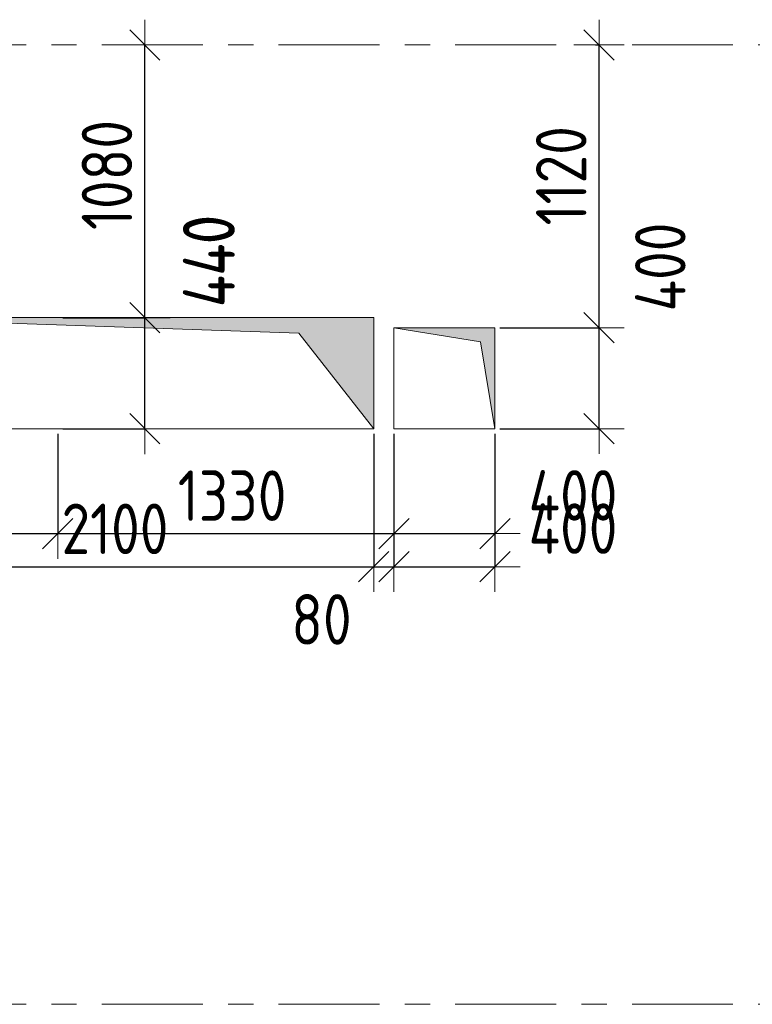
# Model space of a CAD drawing. Header units: metres. Extents: x -38 to 89, y -15 to 21.
# Tile 69 of 129: x 46.74 to 49.65, y 9 to 12.9. Entities that reach past the tile are written whole.
import ezdxf

# ---------------------------------------------------------------- set-up
doc = ezdxf.new("R2010")
doc.units = ezdxf.units.M
doc.header["$PDMODE"] = 65
doc.linetypes.add('______11', pattern=[0.5, 0.4, -0.05, 0, -0.05])
doc.linetypes.add('______5', pattern=[1.1, 0.8, -0.1, 0.1, -0.1])
for name, color, linetype, lineweight in [('XR$2$Осевая линия (1)', 7, '______5', 13), ('XR$3$Перекрытие (1)', 7, 'Continuous', 35), ('XR$4$Размерная линия (1)', 7, 'Continuous', 13), ('XR$5$Размерная линия (1)', 7, 'Continuous', 13)]:
    doc.layers.add(name, color=color, linetype=linetype, lineweight=lineweight)
doc.layers.add('XR$3$Макрос проема_ отверстия', color=7, linetype='Continuous', lineweight=13, true_color=0x2d2d2d)
doc.styles.add('ISOCPEUR', font='txt')
doc.dimstyles.new('DIMSTYLE_3', dxfattribs={"dimtxt": 0.2, "dimasz": 0.2, "dimexe": 0, "dimexo": 0, "dimgap": 0.1, "dimtad": 2, "dimdec": 0, "dimlfac": 1000, "dimrnd": 5, "dimzin": 12, "dimdsep": 46, "dimtxsty": 'ISOCPEUR', "dimblk1": 'ALL_ML_STRICH', "dimblk2": 'ALL_ML_STRICH', "dimsah": 1, "dimcen": 0, "dimclrd": 7, "dimclre": 256, "dimclrt": 7, "dimadec": 0, "dimazin": 0, "dimtfac": 1, "dimtdec": 0, "dimtix": 1, "dimtmove": 2, "dimatfit": 3, "dimfxl": 0, "dimtzin": 0, "dimlwd": 0, "dimlwe": -3, "dimarcsym": 0})
doc.dimstyles.new('DIMSTYLE_6', dxfattribs={"dimtxt": 0.2, "dimasz": 0.2, "dimexe": 0, "dimexo": 0, "dimgap": 0.1, "dimtad": 2, "dimdec": 0, "dimlfac": 1000, "dimrnd": 5, "dimzin": 12, "dimdsep": 46, "dimtxsty": 'ISOCPEUR', "dimblk1": 'ALL_ML_STRICH', "dimblk2": 'ALL_ML_STRICH', "dimsah": 1, "dimcen": 0, "dimclrd": 7, "dimclre": 256, "dimclrt": 7, "dimadec": 0, "dimazin": 0, "dimtfac": 1, "dimtdec": 0, "dimtix": 1, "dimtmove": 2, "dimatfit": 3, "dimfxl": 0, "dimtvp": 1.2, "dimtzin": 0, "dimlwd": 0, "dimlwe": -3, "dimarcsym": 0})
doc.dimstyles.new('DIMSTYLE_7', dxfattribs={"dimtxt": 0.2, "dimasz": 0.2, "dimexe": 0, "dimexo": 0, "dimgap": 0.1, "dimtad": 0, "dimdec": 0, "dimlfac": 1000, "dimrnd": 5, "dimzin": 12, "dimdsep": 46, "dimtxsty": 'ISOCPEUR', "dimblk1": 'ALL_ML_STRICH', "dimblk2": 'ALL_ML_STRICH', "dimsah": 1, "dimcen": 0, "dimclrd": 7, "dimclre": 256, "dimclrt": 7, "dimadec": 0, "dimazin": 0, "dimtfac": 1, "dimtdec": 0, "dimtix": 1, "dimtmove": 2, "dimatfit": 3, "dimfxl": 0, "dimtvp": 1.2, "dimtzin": 0, "dimlwd": 0, "dimlwe": -3, "dimarcsym": 0})

# ---------------------------------------------------------------- blocks, each defined once
blk = doc.blocks.new('Отображение проема', base_point=(-1.1579, -49.3094))
at = {"layer": 'XR$3$Макрос проема_ отверстия', "true_color": 0x000000, "transparency": 33554687}
blk.add_hatch(color=18, dxfattribs=at).paths.add_polyline_path([(-1.1579, -50.1094), (-1.0448, -49.4225), (-0.3579, -49.3094), (-1.1579, -49.3094)])
at = {"layer": 'XR$3$Макрос проема_ отверстия', "transparency": 33554687}
for p, q in [((-1.1579, -50.1094), (-1.1579, -49.3094)), ((-1.1579, -49.3094), (-0.3579, -49.3094)), ((-1.0448, -49.4225), (-0.3579, -49.3094)), ((-1.1579, -50.1094), (-1.0448, -49.4225))]:
    blk.add_line(p, q, dxfattribs=at)
blk = doc.blocks.new('ALL_ML_STRICH')
at = {"color": 0, "linetype": 'ByBlock', "lineweight": -2}
for p, q in [((0, -0.5), (0, 0.5)), ((-0.3, -0.3), (0.3, 0.3)), ((-1, 0), (0.5, 0))]:
    blk.add_line(p, q, dxfattribs=at)
blk = doc.blocks.new('*D59')
at = {"layer": 'DEFPOINTS', "color": 7, "linetype": 'Continuous', "lineweight": 13, "transparency": 33554687}
for p in [(48.6269, 11.68), (48.6269, 11.2799), (49.0395, 11.2799)]:
    blk.add_point(p, dxfattribs=at)
at = {"layer": 'XR$4$Размерная линия (1)', "color": 9, "linetype": 'Continuous', "lineweight": -2, "true_color": 0xc7c7c7, "transparency": 33554687}
for p, q in [((48.6469, 11.68), (49.0395, 11.68)), ((48.6469, 11.2799), (49.0395, 11.2799))]:
    blk.add_line(p, q, dxfattribs=at)
at = {"layer": 'XR$4$Размерная линия (1)', "color": 7, "linetype": 'Continuous', "lineweight": -2, "transparency": 33554687}
blk.add_line((49.0395, 11.2799), (49.0395, 11.68), dxfattribs=at)
at = {"layer": 'XR$4$Размерная линия (1)', "color": 7, "linetype": 'Continuous', "lineweight": 13, "transparency": 33554687, "xscale": 0.2, "yscale": 0.2, "zscale": 0.2}
for p, rotation in [((49.0395, 11.68), 90), ((49.0395, 11.2799), 270)]:
    blk.add_blockref('ALL_ML_STRICH', p, dxfattribs=dict(at, rotation=rotation))
at = {"layer": 'XR$4$Размерная линия (1)', "color": 7, "linetype": 'Continuous', "lineweight": 13, "transparency": 33554687, "insert": (49.2821, 11.9204), "char_height": 0.2, "width": 0.5, "attachment_point": 5, "rotation": 90, "style": 'ISOCPEUR'}
blk.add_mtext('\\W0.83;\\A1;{400}', dxfattribs=at)
blk = doc.blocks.new('*D60')
at = {"layer": 'DEFPOINTS', "color": 7, "linetype": 'Continuous', "lineweight": 13, "transparency": 33554687}
for p in [(49.0055, 12.8), (48.6269, 11.68), (49.0395, 11.68)]:
    blk.add_point(p, dxfattribs=at)
at = {"layer": 'XR$4$Размерная линия (1)', "color": 9, "linetype": 'Continuous', "lineweight": -2, "true_color": 0xc7c7c7, "transparency": 33554687}
for p, q in [((49.0255, 12.8), (49.0395, 12.8)), ((48.6469, 11.68), (49.0395, 11.68))]:
    blk.add_line(p, q, dxfattribs=at)
at = {"layer": 'XR$4$Размерная линия (1)', "color": 7, "linetype": 'Continuous', "lineweight": -2, "transparency": 33554687}
blk.add_line((49.0395, 11.68), (49.0395, 12.8), dxfattribs=at)
at = {"layer": 'XR$4$Размерная линия (1)', "color": 7, "linetype": 'Continuous', "lineweight": 13, "transparency": 33554687, "xscale": 0.2, "yscale": 0.2, "zscale": 0.2}
for p, rotation in [((49.0395, 12.8), 90), ((49.0395, 11.68), 270)]:
    blk.add_blockref('ALL_ML_STRICH', p, dxfattribs=dict(at, rotation=rotation))
at = {"layer": 'XR$4$Размерная линия (1)', "color": 7, "linetype": 'Continuous', "lineweight": 13, "transparency": 33554687, "insert": (48.8895, 12.2817), "char_height": 0.2, "width": 0.666667, "attachment_point": 5, "rotation": 90, "style": 'ISOCPEUR'}
blk.add_mtext('\\W0.83;\\A1;{1120}', dxfattribs=at)
blk = doc.blocks.new('*D333')
at = {"layer": 'DEFPOINTS', "color": 7, "linetype": 'Continuous', "lineweight": 13, "transparency": 33554687}
for p in [(46.8951, 11.7195), (46.8951, 11.2795), (47.2402, 11.2795)]:
    blk.add_point(p, dxfattribs=at)
at = {"layer": 'XR$4$Размерная линия (1)', "color": 9, "linetype": 'Continuous', "lineweight": -2, "true_color": 0xc7c7c7, "transparency": 33554687}
for p, q in [((46.9151, 11.7195), (47.2402, 11.7195)), ((46.9151, 11.2795), (47.2402, 11.2795))]:
    blk.add_line(p, q, dxfattribs=at)
at = {"layer": 'XR$4$Размерная линия (1)', "color": 7, "linetype": 'Continuous', "lineweight": -2, "transparency": 33554687}
blk.add_line((47.2402, 11.2795), (47.2402, 11.7195), dxfattribs=at)
at = {"layer": 'XR$4$Размерная линия (1)', "color": 7, "linetype": 'Continuous', "lineweight": 13, "transparency": 33554687, "xscale": 0.2, "yscale": 0.2, "zscale": 0.2}
for p, rotation in [((47.2402, 11.7195), 90), ((47.2402, 11.2795), 270)]:
    blk.add_blockref('ALL_ML_STRICH', p, dxfattribs=dict(at, rotation=rotation))
at = {"layer": 'XR$4$Размерная линия (1)', "color": 7, "linetype": 'Continuous', "lineweight": 13, "transparency": 33554687, "insert": (47.4912, 11.9455), "char_height": 0.2, "width": 0.5, "attachment_point": 5, "rotation": 90, "style": 'ISOCPEUR'}
blk.add_mtext('\\W0.83;\\A1;{440}', dxfattribs=at)
blk = doc.blocks.new('*D334')
at = {"layer": 'DEFPOINTS', "color": 7, "linetype": 'Continuous', "lineweight": 13, "transparency": 33554687}
for p in [(47.233, 12.8), (46.8951, 11.7195), (47.2402, 11.7195)]:
    blk.add_point(p, dxfattribs=at)
at = {"layer": 'XR$4$Размерная линия (1)', "color": 9, "linetype": 'Continuous', "lineweight": -2, "true_color": 0xc7c7c7, "transparency": 33554687}
for p, q in [((47.2402, 12.8), (47.2402, 12.8)), ((46.9151, 11.7195), (47.2402, 11.7195))]:
    blk.add_line(p, q, dxfattribs=at)
at = {"layer": 'XR$4$Размерная линия (1)', "color": 7, "linetype": 'Continuous', "lineweight": -2, "transparency": 33554687}
blk.add_line((47.2402, 11.7195), (47.2402, 12.8), dxfattribs=at)
at = {"layer": 'XR$4$Размерная линия (1)', "color": 7, "linetype": 'Continuous', "lineweight": 13, "transparency": 33554687, "xscale": 0.2, "yscale": 0.2, "zscale": 0.2}
for p, rotation in [((47.2402, 12.8), 90), ((47.2402, 11.7195), 270)]:
    blk.add_blockref('ALL_ML_STRICH', p, dxfattribs=dict(at, rotation=rotation))
at = {"layer": 'XR$4$Размерная линия (1)', "color": 7, "linetype": 'Continuous', "lineweight": 13, "transparency": 33554687, "insert": (47.0902, 12.2848), "char_height": 0.2, "width": 0.666667, "attachment_point": 5, "rotation": 90, "style": 'ISOCPEUR'}
blk.add_mtext('\\W0.83;\\A1;{1080}', dxfattribs=at)
blk = doc.blocks.new('*D370')
at = {"layer": 'DEFPOINTS', "color": 7, "linetype": 'Continuous', "lineweight": 13, "transparency": 33554687}
for p in [(46.0451, 11.2795), (46.8951, 11.2795), (46.0451, 10.8647)]:
    blk.add_point(p, dxfattribs=at)
at = {"layer": 'XR$4$Размерная линия (1)', "color": 9, "linetype": 'Continuous', "lineweight": -2, "true_color": 0xc7c7c7, "transparency": 33554687}
for p, q in [((46.0451, 11.2595), (46.0451, 10.8647)), ((46.8951, 11.2595), (46.8951, 10.8647))]:
    blk.add_line(p, q, dxfattribs=at)
at = {"layer": 'XR$4$Размерная линия (1)', "color": 7, "linetype": 'Continuous', "lineweight": -2, "transparency": 33554687}
blk.add_line((46.0451, 10.8647), (46.8951, 10.8647), dxfattribs=at)
at = {"layer": 'XR$4$Размерная линия (1)', "color": 7, "linetype": 'Continuous', "lineweight": 13, "transparency": 33554687, "xscale": 0.2, "yscale": 0.2, "zscale": 0.2, "rotation": 180}
blk.add_blockref('ALL_ML_STRICH', (46.0451, 10.8647), dxfattribs=at)
at = {"layer": 'XR$4$Размерная линия (1)', "color": 7, "linetype": 'Continuous', "lineweight": 13, "transparency": 33554687, "xscale": 0.2, "yscale": 0.2, "zscale": 0.2}
blk.add_blockref('ALL_ML_STRICH', (46.8951, 10.8647), dxfattribs=at)
at = {"layer": 'XR$4$Размерная линия (1)', "color": 7, "linetype": 'Continuous', "lineweight": 13, "transparency": 33554687, "insert": (46.4784, 11.0147), "char_height": 0.2, "width": 0.5, "attachment_point": 5, "style": 'ISOCPEUR'}
blk.add_mtext('\\W0.83;\\A1;{850}', dxfattribs=at)
blk = doc.blocks.new('*D371')
at = {"layer": 'DEFPOINTS', "color": 7, "linetype": 'Continuous', "lineweight": 13, "transparency": 33554687}
for p in [(46.8951, 11.2795), (48.2269, 11.2799), (46.8951, 10.8647)]:
    blk.add_point(p, dxfattribs=at)
at = {"layer": 'XR$4$Размерная линия (1)', "color": 9, "linetype": 'Continuous', "lineweight": -2, "true_color": 0xc7c7c7, "transparency": 33554687}
for p, q in [((46.8951, 11.2595), (46.8951, 10.8647)), ((48.2269, 11.2599), (48.2269, 10.8647))]:
    blk.add_line(p, q, dxfattribs=at)
at = {"layer": 'XR$4$Размерная линия (1)', "color": 7, "linetype": 'Continuous', "lineweight": -2, "transparency": 33554687}
blk.add_line((46.8951, 10.8647), (48.2269, 10.8647), dxfattribs=at)
at = {"layer": 'XR$4$Размерная линия (1)', "color": 7, "linetype": 'Continuous', "lineweight": 13, "transparency": 33554687, "xscale": 0.2, "yscale": 0.2, "zscale": 0.2, "rotation": 180}
blk.add_blockref('ALL_ML_STRICH', (46.8951, 10.8647), dxfattribs=at)
at = {"layer": 'XR$4$Размерная линия (1)', "color": 7, "linetype": 'Continuous', "lineweight": 13, "transparency": 33554687, "xscale": 0.2, "yscale": 0.2, "zscale": 0.2}
blk.add_blockref('ALL_ML_STRICH', (48.2269, 10.8647), dxfattribs=at)
at = {"layer": 'XR$4$Размерная линия (1)', "color": 7, "linetype": 'Continuous', "lineweight": 13, "transparency": 33554687, "insert": (47.586, 11.0147), "char_height": 0.2, "width": 0.666667, "attachment_point": 5, "style": 'ISOCPEUR'}
blk.add_mtext('\\W0.83;\\A1;{1330}', dxfattribs=at)
blk = doc.blocks.new('*D372')
at = {"layer": 'DEFPOINTS', "color": 7, "linetype": 'Continuous', "lineweight": 13, "transparency": 33554687}
for p in [(48.2269, 11.2799), (48.6269, 11.28), (48.2269, 10.8647)]:
    blk.add_point(p, dxfattribs=at)
at = {"layer": 'XR$4$Размерная линия (1)', "color": 9, "linetype": 'Continuous', "lineweight": -2, "true_color": 0xc7c7c7, "transparency": 33554687}
for p, q in [((48.2269, 11.2599), (48.2269, 10.8647)), ((48.6269, 11.26), (48.6269, 10.8647))]:
    blk.add_line(p, q, dxfattribs=at)
at = {"layer": 'XR$4$Размерная линия (1)', "color": 7, "linetype": 'Continuous', "lineweight": -2, "transparency": 33554687}
blk.add_line((48.2269, 10.8647), (48.6269, 10.8647), dxfattribs=at)
at = {"layer": 'XR$4$Размерная линия (1)', "color": 7, "linetype": 'Continuous', "lineweight": 13, "transparency": 33554687, "xscale": 0.2, "yscale": 0.2, "zscale": 0.2, "rotation": 180}
blk.add_blockref('ALL_ML_STRICH', (48.2269, 10.8647), dxfattribs=at)
at = {"layer": 'XR$4$Размерная линия (1)', "color": 7, "linetype": 'Continuous', "lineweight": 13, "transparency": 33554687, "xscale": 0.2, "yscale": 0.2, "zscale": 0.2}
blk.add_blockref('ALL_ML_STRICH', (48.6269, 10.8647), dxfattribs=at)
at = {"layer": 'XR$4$Размерная линия (1)', "color": 7, "linetype": 'Continuous', "lineweight": 13, "transparency": 33554687, "insert": (48.9363, 11.0157), "char_height": 0.2, "width": 0.5, "attachment_point": 5, "style": 'ISOCPEUR'}
blk.add_mtext('\\W0.83;\\A1;{400}', dxfattribs=at)
blk = doc.blocks.new('*D406')
at = {"layer": 'DEFPOINTS', "color": 7, "linetype": 'Continuous', "lineweight": 13, "transparency": 33554687}
for p in [(46.9001, 11.7195), (46.9001, 11.2795), (47.2402, 11.2795)]:
    blk.add_point(p, dxfattribs=at)
at = {"layer": 'XR$5$Размерная линия (1)', "color": 9, "linetype": 'Continuous', "lineweight": -2, "true_color": 0xc7c7c7, "transparency": 33554687}
for p, q in [((46.9201, 11.7195), (47.2402, 11.7195)), ((46.9201, 11.2795), (47.2402, 11.2795))]:
    blk.add_line(p, q, dxfattribs=at)
at = {"layer": 'XR$5$Размерная линия (1)', "color": 7, "linetype": 'Continuous', "lineweight": -2, "transparency": 33554687}
blk.add_line((47.2402, 11.2795), (47.2402, 11.7195), dxfattribs=at)
at = {"layer": 'XR$5$Размерная линия (1)', "color": 7, "linetype": 'Continuous', "lineweight": 13, "transparency": 33554687, "xscale": 0.2, "yscale": 0.2, "zscale": 0.2}
for p, rotation in [((47.2402, 11.7195), 90), ((47.2402, 11.2795), 270)]:
    blk.add_blockref('ALL_ML_STRICH', p, dxfattribs=dict(at, rotation=rotation))
at = {"layer": 'XR$5$Размерная линия (1)', "color": 7, "linetype": 'Continuous', "lineweight": 13, "transparency": 33554687, "insert": (47.4964, 11.9428), "char_height": 0.2, "width": 0.5, "attachment_point": 5, "rotation": 90, "style": 'ISOCPEUR'}
blk.add_mtext('\\W0.83;\\A1;{440}', dxfattribs=at)
blk = doc.blocks.new('*D407')
at = {"layer": 'DEFPOINTS', "color": 7, "linetype": 'Continuous', "lineweight": 13, "transparency": 33554687}
for p in [(47.233, 12.8), (46.9001, 11.7195), (47.2402, 11.7195)]:
    blk.add_point(p, dxfattribs=at)
at = {"layer": 'XR$5$Размерная линия (1)', "color": 9, "linetype": 'Continuous', "lineweight": -2, "true_color": 0xc7c7c7, "transparency": 33554687}
for p, q in [((47.2402, 12.8), (47.2402, 12.8)), ((46.9201, 11.7195), (47.2402, 11.7195))]:
    blk.add_line(p, q, dxfattribs=at)
at = {"layer": 'XR$5$Размерная линия (1)', "color": 7, "linetype": 'Continuous', "lineweight": -2, "transparency": 33554687}
blk.add_line((47.2402, 11.7195), (47.2402, 12.8), dxfattribs=at)
at = {"layer": 'XR$5$Размерная линия (1)', "color": 7, "linetype": 'Continuous', "lineweight": 13, "transparency": 33554687, "xscale": 0.2, "yscale": 0.2, "zscale": 0.2}
for p, rotation in [((47.2402, 12.8), 90), ((47.2402, 11.7195), 270)]:
    blk.add_blockref('ALL_ML_STRICH', p, dxfattribs=dict(at, rotation=rotation))
at = {"layer": 'XR$5$Размерная линия (1)', "color": 7, "linetype": 'Continuous', "lineweight": 13, "transparency": 33554687, "insert": (47.0902, 12.2848), "char_height": 0.2, "width": 0.666667, "attachment_point": 5, "rotation": 90, "style": 'ISOCPEUR'}
blk.add_mtext('\\W0.83;\\A1;{1080}', dxfattribs=at)
blk = doc.blocks.new('*D408')
at = {"layer": 'DEFPOINTS', "color": 7, "linetype": 'Continuous', "lineweight": 13, "transparency": 33554687}
for p in [(48.6269, 11.68), (48.6269, 11.2799), (49.0395, 11.2799)]:
    blk.add_point(p, dxfattribs=at)
at = {"layer": 'XR$5$Размерная линия (1)', "color": 9, "linetype": 'Continuous', "lineweight": -2, "true_color": 0xc7c7c7, "transparency": 33554687}
for p, q in [((48.6469, 11.68), (49.0395, 11.68)), ((48.6469, 11.2799), (49.0395, 11.2799))]:
    blk.add_line(p, q, dxfattribs=at)
at = {"layer": 'XR$5$Размерная линия (1)', "color": 7, "linetype": 'Continuous', "lineweight": -2, "transparency": 33554687}
blk.add_line((49.0395, 11.2799), (49.0395, 11.68), dxfattribs=at)
at = {"layer": 'XR$5$Размерная линия (1)', "color": 7, "linetype": 'Continuous', "lineweight": 13, "transparency": 33554687, "xscale": 0.2, "yscale": 0.2, "zscale": 0.2}
for p, rotation in [((49.0395, 11.68), 90), ((49.0395, 11.2799), 270)]:
    blk.add_blockref('ALL_ML_STRICH', p, dxfattribs=dict(at, rotation=rotation))
at = {"layer": 'XR$5$Размерная линия (1)', "color": 7, "linetype": 'Continuous', "lineweight": 13, "transparency": 33554687, "insert": (49.2821, 11.9204), "char_height": 0.2, "width": 0.5, "attachment_point": 5, "rotation": 90, "style": 'ISOCPEUR'}
blk.add_mtext('\\W0.83;\\A1;{400}', dxfattribs=at)
blk = doc.blocks.new('*D409')
at = {"layer": 'DEFPOINTS', "color": 7, "linetype": 'Continuous', "lineweight": 13, "transparency": 33554687}
for p in [(49.0055, 12.8), (48.6269, 11.68), (49.0395, 11.68)]:
    blk.add_point(p, dxfattribs=at)
at = {"layer": 'XR$5$Размерная линия (1)', "color": 9, "linetype": 'Continuous', "lineweight": -2, "true_color": 0xc7c7c7, "transparency": 33554687}
for p, q in [((49.0255, 12.8), (49.0395, 12.8)), ((48.6469, 11.68), (49.0395, 11.68))]:
    blk.add_line(p, q, dxfattribs=at)
at = {"layer": 'XR$5$Размерная линия (1)', "color": 7, "linetype": 'Continuous', "lineweight": -2, "transparency": 33554687}
blk.add_line((49.0395, 11.68), (49.0395, 12.8), dxfattribs=at)
at = {"layer": 'XR$5$Размерная линия (1)', "color": 7, "linetype": 'Continuous', "lineweight": 13, "transparency": 33554687, "xscale": 0.2, "yscale": 0.2, "zscale": 0.2}
for p, rotation in [((49.0395, 12.8), 90), ((49.0395, 11.68), 270)]:
    blk.add_blockref('ALL_ML_STRICH', p, dxfattribs=dict(at, rotation=rotation))
at = {"layer": 'XR$5$Размерная линия (1)', "color": 7, "linetype": 'Continuous', "lineweight": 13, "transparency": 33554687, "insert": (48.8895, 12.2817), "char_height": 0.2, "width": 0.666667, "attachment_point": 5, "rotation": 90, "style": 'ISOCPEUR'}
blk.add_mtext('\\W0.83;\\A1;{1120}', dxfattribs=at)
blk = doc.blocks.new('*D712')
at = {"layer": 'DEFPOINTS', "color": 7, "linetype": 'Continuous', "lineweight": 13, "transparency": 33554687}
for p in [(46.0469, 11.28), (48.1469, 11.28), (46.0469, 10.7333)]:
    blk.add_point(p, dxfattribs=at)
at = {"layer": 'XR$5$Размерная линия (1)', "color": 9, "linetype": 'Continuous', "lineweight": -2, "true_color": 0xc7c7c7, "transparency": 33554687}
for p, q in [((46.0469, 11.26), (46.0469, 10.7333)), ((48.1469, 11.26), (48.1469, 10.7333))]:
    blk.add_line(p, q, dxfattribs=at)
at = {"layer": 'XR$5$Размерная линия (1)', "color": 7, "linetype": 'Continuous', "lineweight": -2, "transparency": 33554687}
blk.add_line((46.0469, 10.7333), (48.1469, 10.7333), dxfattribs=at)
at = {"layer": 'XR$5$Размерная линия (1)', "color": 7, "linetype": 'Continuous', "lineweight": 13, "transparency": 33554687, "xscale": 0.2, "yscale": 0.2, "zscale": 0.2, "rotation": 180}
blk.add_blockref('ALL_ML_STRICH', (46.0469, 10.7333), dxfattribs=at)
at = {"layer": 'XR$5$Размерная линия (1)', "color": 7, "linetype": 'Continuous', "lineweight": 13, "transparency": 33554687, "xscale": 0.2, "yscale": 0.2, "zscale": 0.2}
blk.add_blockref('ALL_ML_STRICH', (48.1469, 10.7333), dxfattribs=at)
at = {"layer": 'XR$5$Размерная линия (1)', "color": 7, "linetype": 'Continuous', "lineweight": 13, "transparency": 33554687, "insert": (47.1219, 10.8833), "char_height": 0.2, "width": 0.666667, "attachment_point": 5, "style": 'ISOCPEUR'}
blk.add_mtext('\\W0.83;\\A1;{2100}', dxfattribs=at)
blk = doc.blocks.new('*D713')
at = {"layer": 'DEFPOINTS', "color": 7, "linetype": 'Continuous', "lineweight": 13, "transparency": 33554687}
for p in [(48.1469, 11.28), (48.2269, 11.2799), (48.1469, 10.7333)]:
    blk.add_point(p, dxfattribs=at)
at = {"layer": 'XR$5$Размерная линия (1)', "color": 9, "linetype": 'Continuous', "lineweight": -2, "true_color": 0xc7c7c7, "transparency": 33554687}
for p, q in [((48.1469, 11.26), (48.1469, 10.7333)), ((48.2269, 11.2599), (48.2269, 10.7333))]:
    blk.add_line(p, q, dxfattribs=at)
at = {"layer": 'XR$5$Размерная линия (1)', "color": 7, "linetype": 'Continuous', "lineweight": -2, "transparency": 33554687}
blk.add_line((48.1469, 10.7333), (48.2269, 10.7333), dxfattribs=at)
at = {"layer": 'XR$5$Размерная линия (1)', "color": 7, "linetype": 'Continuous', "lineweight": 13, "transparency": 33554687, "xscale": 0.2, "yscale": 0.2, "zscale": 0.2}
blk.add_blockref('ALL_ML_STRICH', (48.2269, 10.7333), dxfattribs=at)
at = {"layer": 'XR$5$Размерная линия (1)', "color": 7, "linetype": 'Continuous', "lineweight": 13, "transparency": 33554687, "xscale": 0.2, "yscale": 0.2, "zscale": 0.2, "rotation": 180}
blk.add_blockref('ALL_ML_STRICH', (48.1469, 10.7333), dxfattribs=at)
at = {"layer": 'XR$5$Размерная линия (1)', "color": 7, "linetype": 'Continuous', "lineweight": 13, "transparency": 33554687, "insert": (47.9399, 10.5246), "char_height": 0.2, "width": 0.333333, "attachment_point": 5, "style": 'ISOCPEUR'}
blk.add_mtext('\\W0.83;\\A1;{80}', dxfattribs=at)
blk = doc.blocks.new('*D714')
at = {"layer": 'DEFPOINTS', "color": 7, "linetype": 'Continuous', "lineweight": 13, "transparency": 33554687}
for p in [(48.2269, 11.2799), (48.6269, 11.28), (48.2269, 10.7333)]:
    blk.add_point(p, dxfattribs=at)
at = {"layer": 'XR$5$Размерная линия (1)', "color": 9, "linetype": 'Continuous', "lineweight": -2, "true_color": 0xc7c7c7, "transparency": 33554687}
for p, q in [((48.2269, 11.2599), (48.2269, 10.7333)), ((48.6269, 11.26), (48.6269, 10.7333))]:
    blk.add_line(p, q, dxfattribs=at)
at = {"layer": 'XR$5$Размерная линия (1)', "color": 7, "linetype": 'Continuous', "lineweight": -2, "transparency": 33554687}
blk.add_line((48.2269, 10.7333), (48.6269, 10.7333), dxfattribs=at)
at = {"layer": 'XR$5$Размерная линия (1)', "color": 7, "linetype": 'Continuous', "lineweight": 13, "transparency": 33554687, "xscale": 0.2, "yscale": 0.2, "zscale": 0.2, "rotation": 180}
blk.add_blockref('ALL_ML_STRICH', (48.2269, 10.7333), dxfattribs=at)
at = {"layer": 'XR$5$Размерная линия (1)', "color": 7, "linetype": 'Continuous', "lineweight": 13, "transparency": 33554687, "xscale": 0.2, "yscale": 0.2, "zscale": 0.2}
blk.add_blockref('ALL_ML_STRICH', (48.6269, 10.7333), dxfattribs=at)
at = {"layer": 'XR$5$Размерная линия (1)', "color": 7, "linetype": 'Continuous', "lineweight": 13, "transparency": 33554687, "insert": (48.9363, 10.8843), "char_height": 0.2, "width": 0.5, "attachment_point": 5, "style": 'ISOCPEUR'}
blk.add_mtext('\\W0.83;\\A1;{400}', dxfattribs=at)

msp = doc.modelspace()

# ---------------------------------------------------------------- linework, layer by layer
at = {"layer": 'XR$2$Осевая линия (1)', "color": 253, "linetype": '______11', "lineweight": 13, "true_color": 0xa0a0a0, "transparency": 33554687}
for p, q in [((-2.63, 12.8), (62.6, 12.8)), ((-2.63, 9), (62.6, 9))]:
    msp.add_line(p, q, dxfattribs=at)
at = {"layer": 'XR$3$Перекрытие (1)', "color": 7, "linetype": 'Continuous', "lineweight": 13, "transparency": 33554687}
for p, q in [((48.1469, 11.72), (46.0469, 11.72)), ((48.1469, 11.28), (48.1469, 11.72)), ((48.6269, 11.68), (48.2269, 11.6799)), ((48.2269, 11.6799), (48.2269, 11.2799)), ((48.6269, 11.28), (48.6269, 11.68)), ((46.0469, 11.28), (48.1469, 11.28)), ((48.2269, 11.2799), (48.6269, 11.28))]:
    msp.add_line(p, q, dxfattribs=at)

# ---------------------------------------------------------------- block references
at = {"layer": 'XR$3$Макрос проема_ отверстия', "transparency": 33554687, "xscale": -2.625, "yscale": 0.55}
msp.add_blockref('Отображение проема', (48.1469, 11.72), dxfattribs=at)
at = {"layer": 'XR$3$Макрос проема_ отверстия', "transparency": 33554687, "xscale": 0.500103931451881, "yscale": 0.4999999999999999, "rotation": 270}
msp.add_blockref('Отображение проема', (48.6269, 11.68), dxfattribs=at)

# ---------------------------------------------------------------- dimensions: what is measured, and where the dimension line sits
at = {"layer": 'XR$4$Размерная линия (1)', "color": 7, "linetype": 'Continuous', "lineweight": 13, "transparency": 33554687}
for base, p1, p2, dimstyle, picture, middle in [((47.24025, 12.8), (46.91509, 11.71951), (47.24025, 12.8), 'DIMSTYLE_3', '*D334', (47.09025, 12.28475)), ((49.0395, 12.8), (48.6469, 11.68), (49.0255, 12.8), 'DIMSTYLE_3', '*D60', (48.8895, 12.2817)), ((47.2402, 11.7195), (46.9151, 11.2795), (46.9151, 11.7195), 'DIMSTYLE_7', '*D333', (47.4912, 11.9455)), ((49.0395, 11.68), (48.6469, 11.2799), (48.6469, 11.68), 'DIMSTYLE_7', '*D59', (49.2821, 11.9204))]:
    dim = msp.add_linear_dim(base=base, p1=p1, p2=p2, angle=90, dimstyle=dimstyle, override={"dimpost": '<>', "dimclrd": 7, "dimclre": 9, "dimclrt": 7, "dimlwd": 0, "dimlwe": 65533}, dxfattribs=at)
    dim.commit()
    dim.dimension.update_dxf_attribs({"geometry": picture, "text_midpoint": middle, "dimtype": 160})
for base, p1, p2, dimstyle, picture, middle in [((46.8951, 10.8647), (46.0451, 11.2595), (46.8951, 11.2595), 'DIMSTYLE_3', '*D370', (46.4784, 11.0147)), ((48.2269, 10.8647), (46.8951, 11.2595), (48.2269, 11.2599), 'DIMSTYLE_3', '*D371', (47.586, 11.0147)), ((48.6269, 10.8647), (48.2269, 11.2599), (48.6269, 11.26), 'DIMSTYLE_6', '*D372', (48.9363, 11.0157))]:
    dim = msp.add_linear_dim(base=base, p1=p1, p2=p2, dimstyle=dimstyle, override={"dimpost": '<>', "dimclrd": 7, "dimclre": 9, "dimclrt": 7, "dimlwd": 0, "dimlwe": 65533}, dxfattribs=at)
    dim.commit()
    dim.dimension.update_dxf_attribs({"geometry": picture, "text_midpoint": middle, "dimtype": 160})
at = {"layer": 'XR$5$Размерная линия (1)', "color": 7, "linetype": 'Continuous', "lineweight": 13, "transparency": 33554687}
for base, p1, p2, dimstyle, picture, middle in [((47.24025, 12.8), (46.92009, 11.71951), (47.24025, 12.8), 'DIMSTYLE_3', '*D407', (47.09025, 12.28475)), ((49.0395, 12.8), (48.6469, 11.68), (49.0255, 12.8), 'DIMSTYLE_3', '*D409', (48.8895, 12.2817)), ((47.2402, 11.7195), (46.9201, 11.2795), (46.9201, 11.7195), 'DIMSTYLE_7', '*D406', (47.4964, 11.9428)), ((49.0395, 11.68), (48.6469, 11.2799), (48.6469, 11.68), 'DIMSTYLE_7', '*D408', (49.2821, 11.9204))]:
    dim = msp.add_linear_dim(base=base, p1=p1, p2=p2, angle=90, dimstyle=dimstyle, override={"dimpost": '<>', "dimclrd": 7, "dimclre": 9, "dimclrt": 7, "dimlwd": 0, "dimlwe": 65533}, dxfattribs=at)
    dim.commit()
    dim.dimension.update_dxf_attribs({"geometry": picture, "text_midpoint": middle, "dimtype": 160})
for base, p1, p2, dimstyle, picture, middle in [((48.1469, 10.7333), (46.0469, 11.26), (48.1469, 11.26), 'DIMSTYLE_3', '*D712', (47.1219, 10.8833)), ((48.2269, 10.7333), (48.1469, 11.26), (48.2269, 11.2599), 'DIMSTYLE_7', '*D713', (47.9399, 10.5246)), ((48.6269, 10.7333), (48.2269, 11.2599), (48.6269, 11.26), 'DIMSTYLE_6', '*D714', (48.9363, 10.8843))]:
    dim = msp.add_linear_dim(base=base, p1=p1, p2=p2, dimstyle=dimstyle, override={"dimpost": '<>', "dimclrd": 7, "dimclre": 9, "dimclrt": 7, "dimlwd": 0, "dimlwe": 65533}, dxfattribs=at)
    dim.commit()
    dim.dimension.update_dxf_attribs({"geometry": picture, "text_midpoint": middle, "dimtype": 160})

doc.saveas('drawing.dxf')
